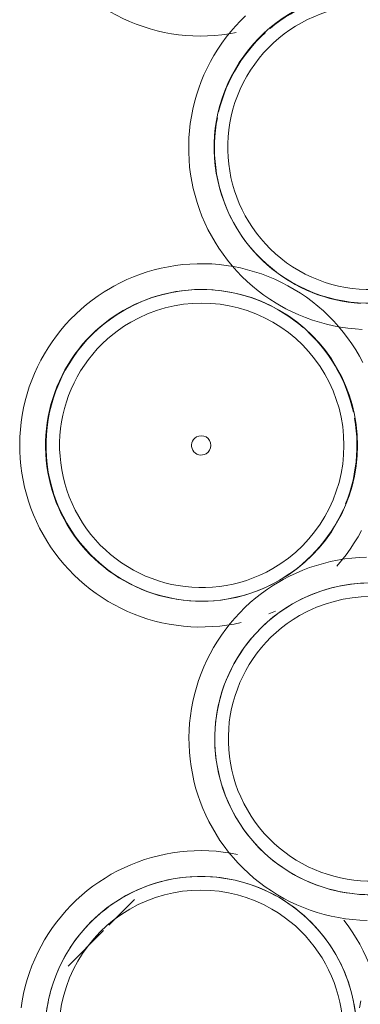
# Model space of a CAD drawing. Extents: x 3176 to 58266, y 1852 to 38199.
# Tile 195 of 256: x 36567 to 36620, y 35585 to 35737. Entities that reach past the tile are written whole.
import ezdxf

# ---------------------------------------------------------------- set-up
doc = ezdxf.new("R2010")
doc.units = 0
doc.header["$LTSCALE"] = 50
doc.layers.get('0').update_dxf_attribs({"linetype": 'CONTINUOUS'})
doc.layers.add('Onderlegger 1e verdieping$0$A-GENM', color=8, linetype='CONTINUOUS', lineweight=18)

# ---------------------------------------------------------------- blocks, each defined once
blk = doc.blocks.new('Onderlegger 1e verdieping$0$22_KA_stijgerbuizenwand sectie - Type-V172-Plotview 1e Verdieping - schaal 1 op 100')
at = {"layer": 'Onderlegger 1e verdieping$0$A-GENM'}
h = blk.add_hatch(dxfattribs=at)
h.set_pattern_fill('FP_248', color=256, style=0, pattern_type=2)
h.set_pattern_definition([(165, (49111.14, -13902.64), (-183.013, -683.013), []), (165, (49026.14, -13755.4), (-183.013, -683.013), []), (165, (49021.14, -13746.75), (-183.013, -683.013), []), (165, (49016.14, -13738.1), (-183.013, -683.013), []), (165, (49011.14, -13729.4), (-183.013, -683.013), []), (165, (49006.14, -13720.8), (-183.013, -683.013), []), (165, (49001.14, -13712.1), (-183.013, -683.013), []), (165, (48996.14, -13703.45), (-183.013, -683.013), [])])
h.paths.add_polyline_path([(19.54, 14.2), (7.46, 22.97), (-7.46, 22.97), (-19.54, 14.2), (-24.15, 0), (-19.54, -14.2), (-7.46, -22.97), (7.46, -22.97), (19.54, -14.2), (24.15, 0)], flags=0)
h.paths.add_polyline_path([(17.83, 12.95), (22.04, 0), (17.83, -12.95), (6.81, -20.96), (-6.81, -20.96), (-17.83, -12.95), (-22.04, 0), (-17.83, 12.95), (-6.81, 20.96), (6.81, 20.96), (12.8, 16.61)], flags=0)
at = {"layer": 'Onderlegger 1e verdieping$0$A-GENM', "flags": 128}
for points in [[(-16.62, 19.02), (-15.57, 19.42)], [(-19.37, 14.42), (-18.78, 15.19), (-18.16, 15.92), (-17.5, 16.64), (-16.83, 17.32), (-16.12, 17.98), (-15.39, 18.61), (-14.63, 19.21), (-13.85, 19.78), (-13.05, 20.32), (-12.23, 20.83), (-11.38, 21.3), (-10.52, 21.74), (-9.64, 22.14), (-8.75, 22.51), (-7.84, 22.84)], [(-20.76, 19.01), (-21.5, 18.17), (-22.21, 17.29), (-22.88, 16.39), (-23.52, 15.46), (-24.12, 14.51), (-24.68, 13.54), (-25.2, 12.54), (-25.69, 11.52), (-26.13, 10.48)], [(-24.15, 0), (-24.13, 0.97), (-24.07, 1.93), (-23.98, 2.89), (-23.84, 3.85), (-23.67, 4.8), (-23.46, 5.74), (-23.21, 6.67), (-22.92, 7.6), (-22.6, 8.51), (-22.24, 9.4), (-21.85, 10.29), (-21.42, 11.15), (-20.96, 12), (-20.46, 12.83), (-19.93, 13.64)], [(-26.72, -8.86), (-26.35, -9.92), (-25.93, -10.96), (-25.47, -11.99), (-24.97, -13), (-24.43, -13.99), (-23.85, -14.95), (-23.23, -15.89), (-22.58, -16.81), (-21.89, -17.7), (-21.16, -18.56), (-20.4, -19.39), (-19.61, -20.19), (-18.79, -20.96), (-17.94, -21.7), (-17.05, -22.4), (-16.14, -23.06), (-15.21, -23.69), (-14.25, -24.28), (-13.27, -24.83), (-12.26, -25.34), (-11.24, -25.81), (-10.2, -26.24), (-9.14, -26.62), (-8.07, -26.97), (-6.99, -27.27), (-5.89, -27.53), (-4.78, -27.74), (-3.67, -27.91), (-2.55, -28.03), (-1.43, -28.11), (-0.3, -28.15), (0.82, -28.14), (1.95, -28.08), (3.07, -27.98), (4.18, -27.84), (5.29, -27.65), (6.4, -27.41), (7.49, -27.14), (8.57, -26.82), (9.63, -26.45), (10.68, -26.04)], [(6.92, -23.14), (5.99, -23.39), (5.05, -23.62), (4.1, -23.8), (3.15, -23.94), (2.19, -24.05), (1.23, -24.12), (0.26, -24.15), (-0.71, -24.14), (-1.67, -24.09), (-2.63, -24.01), (-3.59, -23.88), (-4.54, -23.72), (-5.49, -23.52), (-6.42, -23.28), (-7.35, -23), (-8.26, -22.69), (-9.16, -22.34), (-10.05, -21.96), (-10.92, -21.54), (-11.77, -21.09), (-12.61, -20.6), (-13.42, -20.08), (-14.21, -19.53), (-14.98, -18.94), (-15.73, -18.33), (-16.45, -17.68), (-17.14, -17.01), (-17.81, -16.31), (-18.45, -15.59), (-19.05, -14.84), (-19.63, -14.06), (-20.18, -13.27), (-20.69, -12.45), (-21.18, -11.61), (-21.62, -10.76), (-22.04, -9.88), (-22.41, -8.99), (-22.75, -8.09), (-23.06, -7.17), (-23.33, -6.25), (-23.56, -5.31), (-23.75, -4.36), (-23.91, -3.41), (-24.03, -2.45), (-24.1, -1.49), (-24.14, -0.52)], [(19.37, -14.42), (18.78, -15.19), (18.16, -15.92), (17.5, -16.64), (16.83, -17.32), (16.12, -17.98), (15.39, -18.61), (14.63, -19.21), (13.85, -19.78), (13.05, -20.32), (12.23, -20.83), (11.38, -21.3), (10.52, -21.74), (9.64, -22.14), (8.75, -22.51), (7.84, -22.84)]]:
    blk.add_lwpolyline(points, dxfattribs=at)
at = {"layer": 'Onderlegger 1e verdieping$0$A-GENM'}
for radius, start, end in [(24.15, 360, 180), (22.04, 0, 180), (24.15, 180, 360), (22.04, 180, 0)]:
    blk.add_arc((0, 0), radius, start, end, dxfattribs=at)
blk = doc.blocks.new('Onderlegger 1e verdieping$0$22_KA_stijgerbuizenwand sectie - Type-V173-Plotview 1e Verdieping - schaal 1 op 100')
at = {"layer": 'Onderlegger 1e verdieping$0$A-GENM'}
h = blk.add_hatch(dxfattribs=at)
h.set_pattern_fill('FP_249', color=256, style=0, pattern_type=2)
h.set_pattern_definition([(285, (-12568, 49573.8), (683.013, 183.013), []), (285, (-12653, 49426.56), (683.013, 183.013), []), (285, (-12658, 49417.9), (683.013, 183.013), []), (285, (-12663, 49409.24), (683.013, 183.013), []), (285, (-12668, 49400.6), (683.013, 183.013), []), (285, (-12673, 49391.9), (683.013, 183.013), []), (285, (-12678, 49383.25), (683.013, 183.013), []), (285, (-12683, 49374.6), (683.013, 183.013), [])])
h.paths.add_polyline_path([(-45.79, 59.66), (-50.4, 45.47), (-45.79, 31.27), (-33.71, 22.5), (-18.79, 22.5), (-6.71, 31.27), (-2.1, 45.47), (-6.71, 59.66), (-18.79, 68.43), (-33.71, 68.43)], flags=0)
h.paths.add_polyline_path([(-44.08, 58.42), (-33.06, 66.42), (-19.44, 66.42), (-8.42, 58.42), (-4.21, 45.47), (-8.42, 32.51), (-19.44, 24.51), (-33.06, 24.51), (-44.08, 32.51), (-48.29, 45.47)], flags=0)
blk.add_line((-1.62, 49.44), (-1.75, 48.32), dxfattribs=at)
at = {"layer": 'Onderlegger 1e verdieping$0$A-GENM', "flags": 128}
for points in [[(1.9, 45.47), (1.88, 46.59), (1.81, 47.72), (1.7, 48.84), (1.54, 49.95), (1.34, 51.06), (1.09, 52.16), (0.8, 53.25), (0.47, 54.32), (0.1, 55.38), (-0.32, 56.43), (-0.78, 57.46), (-1.28, 58.47), (-1.82, 59.45), (-2.4, 60.42), (-3.02, 61.36), (-3.67, 62.28), (-4.36, 63.17), (-5.09, 64.03), (-5.85, 64.86), (-6.64, 65.66), (-7.46, 66.43), (-8.31, 67.16), (-9.2, 67.86), (-10.11, 68.53), (-11.04, 69.15), (-12, 69.74), (-12.98, 70.29), (-13.99, 70.8), (-15.01, 71.27), (-16.05, 71.7), (-17.11, 72.09), (-18.18, 72.43), (-19.26, 72.74), (-20.36, 72.99), (-21.47, 73.21), (-22.58, 73.38), (-23.7, 73.5), (-24.82, 73.58), (-25.95, 73.61), (-27.07, 73.6), (-28.2, 73.55), (-29.32, 73.45), (-30.43, 73.3), (-31.54, 73.11), (-32.65, 72.88), (-33.74, 72.6), (-34.82, 72.28), (-35.88, 71.92), (-36.93, 71.51), (-37.96, 71.06), (-38.98, 70.57), (-39.97, 70.05), (-40.94, 69.48), (-41.89, 68.87), (-42.82, 68.23), (-43.71, 67.54), (-44.58, 66.83), (-45.42, 66.08), (-46.23, 65.3), (-47.01, 64.48), (-47.75, 63.64), (-48.46, 62.76), (-49.13, 61.86), (-49.77, 60.93), (-50.37, 59.98)], [(54.4, 45.47), (54.38, 46.59), (54.31, 47.72), (54.2, 48.84), (54.04, 49.95), (53.84, 51.06), (53.59, 52.16), (53.3, 53.25), (52.97, 54.32), (52.6, 55.38), (52.18, 56.43), (51.72, 57.46), (51.22, 58.47), (50.68, 59.45), (50.1, 60.42), (49.48, 61.36), (48.83, 62.28), (48.14, 63.17), (47.41, 64.03), (46.65, 64.86), (45.86, 65.66), (45.04, 66.43), (44.19, 67.16), (43.3, 67.86), (42.39, 68.53), (41.46, 69.15), (40.5, 69.74), (39.52, 70.29), (38.51, 70.8), (37.49, 71.27), (36.45, 71.7), (35.39, 72.09), (34.32, 72.43), (33.24, 72.74), (32.14, 72.99), (31.03, 73.21), (29.92, 73.38), (28.8, 73.5), (27.68, 73.58), (26.55, 73.61), (25.43, 73.6), (24.3, 73.55), (23.18, 73.45), (22.07, 73.3), (20.96, 73.11), (19.85, 72.88), (18.76, 72.6), (17.68, 72.28), (16.62, 71.92), (15.57, 71.51), (14.54, 71.06), (13.52, 70.57), (12.53, 70.05), (11.56, 69.48), (10.61, 68.87), (9.68, 68.23), (8.79, 67.54), (7.92, 66.83), (7.08, 66.08), (6.27, 65.3), (5.49, 64.48), (4.75, 63.64), (4.04, 62.76), (3.37, 61.86), (2.73, 60.93), (2.13, 59.98), (1.57, 59), (1.05, 58), (0.56, 56.99), (0.12, 55.95), (-0.27, 54.9), (-0.63, 53.83)], [(-33.17, 68.6), (-32.24, 68.86), (-31.3, 69.08), (-30.35, 69.26), (-29.4, 69.41), (-28.44, 69.52), (-27.48, 69.59), (-26.51, 69.61), (-25.54, 69.61), (-24.58, 69.56), (-23.62, 69.47), (-22.66, 69.35), (-21.71, 69.19), (-20.76, 68.98), (-19.83, 68.75), (-18.9, 68.47), (-17.99, 68.16), (-17.09, 67.81), (-16.2, 67.43), (-15.33, 67.01), (-14.48, 66.55), (-13.64, 66.06), (-12.83, 65.54), (-12.04, 64.99), (-11.27, 64.41), (-10.52, 63.79), (-9.8, 63.15), (-9.11, 62.48), (-8.44, 61.78), (-7.8, 61.05), (-7.2, 60.3), (-6.62, 59.53), (-6.07, 58.73), (-5.56, 57.92), (-5.07, 57.08), (-4.63, 56.22), (-4.21, 55.35), (-3.84, 54.46), (-3.5, 53.56), (-3.19, 52.64), (-2.92, 51.71), (-2.69, 50.77), (-2.5, 49.83), (-2.34, 48.87), (-2.22, 47.92), (-2.15, 46.95), (-2.11, 45.99)], [(6.88, 59.89), (7.47, 60.65), (8.09, 61.39), (8.75, 62.1), (9.42, 62.79), (10.13, 63.45), (10.86, 64.08), (11.62, 64.68), (12.4, 65.25), (13.2, 65.79), (14.02, 66.29), (14.87, 66.77), (15.73, 67.2), (16.61, 67.61), (17.5, 67.98), (18.41, 68.31), (19.33, 68.6), (20.26, 68.86), (21.2, 69.08), (22.15, 69.26), (23.1, 69.41), (24.06, 69.52), (25.02, 69.59), (25.99, 69.61), (26.96, 69.61), (27.92, 69.56), (28.88, 69.47), (29.84, 69.35), (30.79, 69.19), (31.74, 68.98), (32.67, 68.75), (33.6, 68.47), (34.51, 68.16), (35.41, 67.81), (36.3, 67.43), (37.17, 67.01), (38.02, 66.55), (38.86, 66.06), (39.67, 65.54), (40.46, 64.99), (41.23, 64.41), (41.98, 63.79), (42.7, 63.15), (43.39, 62.48), (44.06, 61.78), (44.7, 61.05), (45.3, 60.3), (45.88, 59.53), (46.43, 58.73), (46.94, 57.92), (47.43, 57.08), (47.87, 56.22), (48.29, 55.35), (48.66, 54.46), (49, 53.56), (49.31, 52.64), (49.58, 51.71), (49.81, 50.77), (50, 49.83), (50.16, 48.87), (50.28, 47.92), (50.35, 46.95), (50.39, 45.99), (50.4, 45.47)], [(-45.62, 59.89), (-45.03, 60.65), (-44.41, 61.39), (-43.75, 62.1), (-43.08, 62.79), (-42.37, 63.45), (-41.64, 64.08), (-40.88, 64.68), (-40.1, 65.25), (-39.3, 65.79), (-38.48, 66.29), (-37.63, 66.77), (-36.77, 67.2), (-35.89, 67.61), (-35, 67.98), (-34.09, 68.31)], [(-50.4, 45.47), (-50.38, 46.43), (-50.32, 47.4), (-50.23, 48.36), (-50.09, 49.31), (-49.92, 50.26), (-49.71, 51.21), (-49.46, 52.14), (-49.17, 53.06), (-48.85, 53.97), (-48.49, 54.87), (-48.1, 55.75), (-47.67, 56.62), (-47.21, 57.47), (-46.71, 58.29), (-46.18, 59.1)], [(2.1, 45.47), (2.12, 46.43), (2.18, 47.4), (2.27, 48.36), (2.41, 49.31), (2.58, 50.26), (2.79, 51.21), (3.04, 52.14), (3.33, 53.06), (3.65, 53.97), (4.01, 54.87), (4.4, 55.75), (4.83, 56.62), (5.29, 57.47), (5.79, 58.29), (6.32, 59.1)], [(-1.57, 31.93), (-1.05, 32.93), (-0.56, 33.95), (-0.12, 34.98), (0.27, 36.04), (0.63, 37.1), (0.94, 38.19), (1.21, 39.28), (1.44, 40.38), (1.62, 41.49), (1.75, 42.61), (1.85, 43.73), (1.89, 44.86), (1.9, 45.47)], [(-2.1, 45.47), (-2.12, 44.5), (-2.18, 43.54), (-2.27, 42.58), (-2.41, 41.62), (-2.58, 40.67), (-2.79, 39.73), (-3.04, 38.79), (-3.33, 37.87), (-3.65, 36.96), (-4.01, 36.06), (-4.4, 35.18), (-4.83, 34.31), (-5.29, 33.47), (-5.79, 32.64), (-6.32, 31.83)], [(-0.47, 36.61), (-0.1, 35.55), (0.32, 34.5), (0.78, 33.48), (1.28, 32.47), (1.82, 31.48), (2.4, 30.51)], [(24.82, 17.35), (25.95, 17.32), (27.07, 17.33), (28.2, 17.38), (29.32, 17.48), (30.43, 17.63), (31.54, 17.82), (32.65, 18.05), (33.74, 18.33), (34.82, 18.65), (35.88, 19.02), (36.93, 19.42), (37.96, 19.87), (38.98, 20.36), (39.97, 20.89), (40.94, 21.46), (41.89, 22.06), (42.82, 22.71), (43.71, 23.39), (44.58, 24.1), (45.42, 24.85), (46.23, 25.64), (47.01, 26.45), (47.75, 27.3), (48.46, 28.17), (49.13, 29.07), (49.77, 30), (50.37, 30.95), (50.93, 31.93), (51.45, 32.93), (51.94, 33.95), (52.38, 34.98), (52.77, 36.04), (53.13, 37.1), (53.44, 38.19), (53.71, 39.28), (53.94, 40.38), (54.12, 41.49), (54.25, 42.61), (54.35, 43.73), (54.39, 44.86), (54.4, 45.47)], [(6.62, 31.4), (6.07, 32.2), (5.56, 33.02), (5.07, 33.85), (4.63, 34.71), (4.21, 35.58), (3.84, 36.47), (3.5, 37.38), (3.19, 38.29), (2.92, 39.22), (2.69, 40.16), (2.5, 41.1), (2.34, 42.06), (2.22, 43.02), (2.15, 43.98), (2.11, 44.94)], [(50.4, 45.47), (50.38, 44.5), (50.32, 43.54), (50.23, 42.58), (50.09, 41.62), (49.92, 40.67), (49.71, 39.73), (49.46, 38.79), (49.17, 37.87), (48.85, 36.96), (48.49, 36.06), (48.1, 35.18), (47.67, 34.31), (47.21, 33.47), (46.71, 32.64), (46.18, 31.83)], [(17.99, 22.77), (17.09, 23.12), (16.2, 23.51), (15.33, 23.93), (14.48, 24.38), (13.64, 24.87), (12.83, 25.39), (12.04, 25.94), (11.27, 26.53), (10.52, 27.14), (9.8, 27.78), (9.11, 28.45), (8.44, 29.15), (7.8, 29.88), (7.2, 30.63)], [(45.62, 31.04), (45.03, 30.28), (44.41, 29.54), (43.75, 28.83), (43.08, 28.14), (42.37, 27.48), (41.64, 26.85), (40.88, 26.25), (40.1, 25.68), (39.3, 25.14), (38.48, 24.64), (37.63, 24.17), (36.77, 23.73), (35.89, 23.33), (35, 22.96), (34.09, 22.63)], [(33.17, 22.33), (32.24, 22.07), (31.3, 21.85), (30.35, 21.67), (29.4, 21.52), (28.44, 21.42), (27.48, 21.35), (26.51, 21.32), (25.54, 21.33), (24.58, 21.37), (23.62, 21.46), (22.66, 21.58), (21.71, 21.75), (20.76, 21.95), (19.83, 22.19), (18.9, 22.46)]]:
    blk.add_lwpolyline(points, dxfattribs=at)
at = {"layer": 'Onderlegger 1e verdieping$0$A-GENM'}
for centre, radius, start, end in [((-26.25, 45.47), 24.15, 360, 180), ((26.21, 45.39), 24.15, 360, 180), ((-26.25, 45.47), 22.04, 0, 180), ((26.21, 45.39), 22.04, 0, 180), ((26.25, 45.47), 1.5, 360, 180), ((-26.25, 45.47), 24.15, 180, 360), ((-26.25, 45.47), 22.04, 180, 0), ((26.21, 45.39), 24.15, 180, 360), ((26.21, 45.39), 22.04, 180, 0), ((26.25, 45.47), 1.5, 180, 360)]:
    blk.add_arc(centre, radius, start, end, dxfattribs=at)
blk = doc.blocks.new('Onderlegger 1e verdieping$0$22_KA_stijgerbuizenwand sectie - Type-V174-Plotview 1e Verdieping - schaal 1 op 100')
at = {"layer": 'Onderlegger 1e verdieping$0$A-GENM', "flags": 128}
for points in [[(54.4, 45.47), (54.38, 46.59), (54.31, 47.72), (54.2, 48.84), (54.04, 49.95), (53.84, 51.06), (53.59, 52.16), (53.3, 53.25), (52.97, 54.32), (52.6, 55.38), (52.18, 56.43), (51.72, 57.46), (51.22, 58.47)], [(47.87, 56.22), (48.29, 55.35), (48.66, 54.46), (49, 53.56), (49.31, 52.64), (49.58, 51.71), (49.81, 50.77), (50, 49.83), (50.16, 48.87), (50.28, 47.92), (50.35, 46.95), (50.39, 45.99), (50.4, 45.47)], [(18.18, 18.5), (19.26, 18.2), (20.36, 17.94), (21.47, 17.73), (22.58, 17.56), (23.7, 17.43), (24.82, 17.35), (25.95, 17.32), (27.07, 17.33), (28.2, 17.38), (29.32, 17.48), (30.43, 17.63), (31.54, 17.82), (32.65, 18.05), (33.74, 18.33), (34.82, 18.65), (35.88, 19.02), (36.93, 19.42), (37.96, 19.87), (38.98, 20.36), (39.97, 20.89), (40.94, 21.46), (41.89, 22.06), (42.82, 22.71), (43.71, 23.39), (44.58, 24.1), (45.42, 24.85), (46.23, 25.64), (47.01, 26.45), (47.75, 27.3), (48.46, 28.17), (49.13, 29.07), (49.77, 30), (50.37, 30.95), (50.93, 31.93), (51.45, 32.93), (51.94, 33.95), (52.38, 34.98), (52.77, 36.04), (53.13, 37.1), (53.44, 38.19), (53.71, 39.28), (53.94, 40.38), (54.12, 41.49), (54.25, 42.61), (54.35, 43.73), (54.39, 44.86), (54.4, 45.47)], [(50.4, 45.47), (50.38, 44.5), (50.32, 43.54), (50.23, 42.58), (50.09, 41.62), (49.92, 40.67), (49.71, 39.73), (49.46, 38.79), (49.17, 37.87), (48.85, 36.96), (48.49, 36.06), (48.1, 35.18), (47.67, 34.31), (47.21, 33.47), (46.71, 32.64), (46.18, 31.83)], [(17.99, 22.77), (17.09, 23.12), (16.2, 23.51), (15.33, 23.93), (14.48, 24.38), (13.64, 24.87), (12.83, 25.39), (12.04, 25.94), (11.27, 26.53), (10.52, 27.14), (9.8, 27.78), (9.11, 28.45), (8.44, 29.15), (7.8, 29.88), (7.2, 30.63)], [(45.62, 31.04), (45.03, 30.28), (44.41, 29.54), (43.75, 28.83), (43.08, 28.14), (42.37, 27.48), (41.64, 26.85), (40.88, 26.25), (40.1, 25.68), (39.3, 25.14), (38.48, 24.64), (37.63, 24.17), (36.77, 23.73), (35.89, 23.33), (35, 22.96), (34.09, 22.63)], [(33.17, 22.33), (32.24, 22.07), (31.3, 21.85), (30.35, 21.67), (29.4, 21.52), (28.44, 21.42), (27.48, 21.35), (26.51, 21.32), (25.54, 21.33), (24.58, 21.37), (23.62, 21.46), (22.66, 21.58), (21.71, 21.75), (20.76, 21.95), (19.83, 22.19), (18.9, 22.46)], [(28.15, 0), (28.13, 1.13), (28.06, 2.25), (27.95, 3.37), (27.79, 4.48), (27.59, 5.59), (27.34, 6.69), (27.05, 7.78), (26.72, 8.86), (26.35, 9.92), (25.93, 10.96), (25.47, 11.99), (24.97, 13), (24.43, 13.99), (23.85, 14.95), (23.23, 15.89), (22.58, 16.81), (21.89, 17.7), (21.16, 18.56)]]:
    blk.add_lwpolyline(points, dxfattribs=at)
at = {"layer": 'Onderlegger 1e verdieping$0$A-GENM'}
for radius, start, end in [(24.15, 360, 180), (22.04, 0, 180), (24.15, 180, 360), (22.04, 180, 0)]:
    blk.add_arc((26.21, 45.39), radius, start, end, dxfattribs=at)
blk = doc.blocks.new('Onderlegger 1e verdieping')
at = {"layer": 'Onderlegger 1e verdieping$0$A-GENM'}
for name, p, rotation in [('Onderlegger 1e verdieping$0$22_KA_stijgerbuizenwand sectie - Type-V174-Plotview 1e Verdieping - schaal 1 op 100', (36595.6, 35762.67), 240.0000000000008), ('Onderlegger 1e verdieping$0$22_KA_stijgerbuizenwand sectie - Type-V173-Plotview 1e Verdieping - schaal 1 op 100', (36648.15, 35671.11), 119.9999999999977), ('Onderlegger 1e verdieping$0$22_KA_stijgerbuizenwand sectie - Type-V172-Plotview 1e Verdieping - schaal 1 op 100', (36595.6, 35580.17), 240.0000000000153)]:
    blk.add_blockref(name, p, dxfattribs=dict(at, rotation=rotation))

msp = doc.modelspace()

# ---------------------------------------------------------------- block references
msp.add_blockref('Onderlegger 1e verdieping', (0, 0))

doc.saveas('drawing.dxf')
